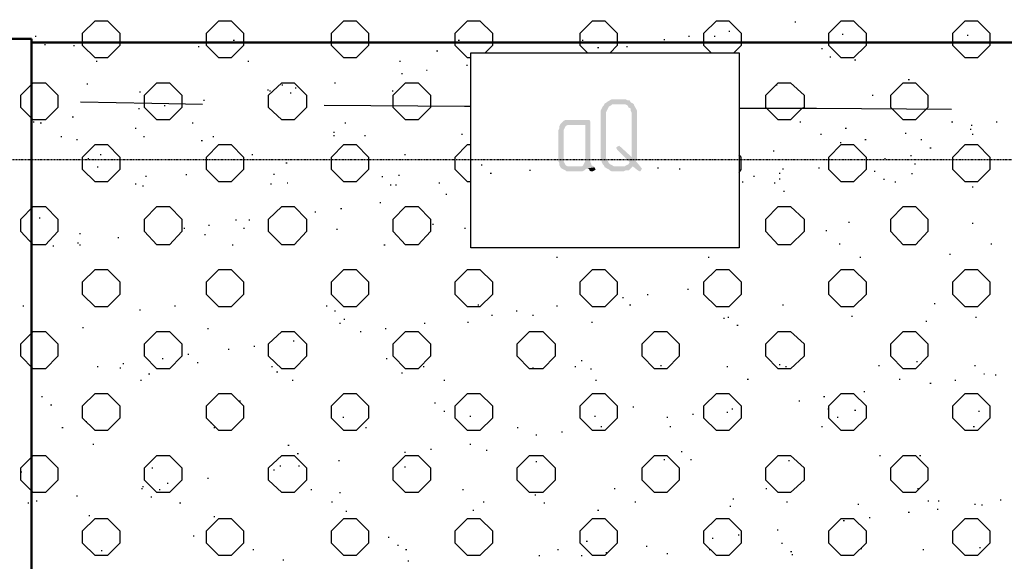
# Model space of a CAD drawing. Header units: millimetres. Extents: x -93479 to 1057970, y -66333 to 172656.
# Tile 43 of 145: x 138932 to 142972, y 47836 to 50058. Entities that reach past the tile are written whole.
import ezdxf

# ---------------------------------------------------------------- set-up
doc = ezdxf.new("R2010")
doc.units = ezdxf.units.MM
doc.linetypes.add('01 Штриховая _4 мм_', pattern=[6, 3.5, -2.5])
doc.layers.add('PDF _Геометрия', color=7, linetype='Continuous')
doc.layers.add('PDF _Сплошная заливка', color=7, linetype='Continuous')
doc.layers.add('РАЗМЕРЫ', color=7, linetype='Continuous', lineweight=9)

# ---------------------------------------------------------------- blocks, each defined once
blk = doc.blocks.new('геология 1')
at = {"layer": 'PDF _Сплошная заливка', "transparency": 33554559}
for points in [[(6.2734, -10.4603), (6.2717, -10.4636), (6.2701, -10.4653), (6.2684, -10.4686), (6.2667, -10.472), (6.2667, -10.5486), (6.2684, -10.552), (6.2684, -10.5553), (6.2701, -10.5586), (6.2717, -10.5603), (6.2734, -10.5636), (6.2917, -10.562), (6.2884, -10.562), (6.2851, -10.5603), (6.2817, -10.5586), (6.2801, -10.557), (6.2784, -10.5536), (6.2767, -10.552), (6.2751, -10.5486), (6.2751, -10.4753), (6.2767, -10.472), (6.2784, -10.4686), (6.2801, -10.4653), (6.2834, -10.4636), (6.2851, -10.462), (6.3001, -10.462)], [(6.3001, -10.4536), (6.2851, -10.4536), (6.2817, -10.4553), (6.2784, -10.457), (6.2767, -10.4586), (6.2734, -10.4603), (6.3001, -10.462), (6.3067, -10.462), (6.3101, -10.4636), (6.3117, -10.467), (6.3151, -10.4686), (6.3151, -10.472), (6.3167, -10.4753), (6.3167, -10.547), (6.3251, -10.5486), (6.3251, -10.472), (6.3234, -10.4686), (6.3217, -10.4653), (6.3201, -10.462), (6.3184, -10.4603), (6.3151, -10.4586), (6.3134, -10.4553), (6.3101, -10.4553), (6.3067, -10.4536), (6.3034, -10.4536)], [(6.2017, -10.4936), (6.2001, -10.497), (6.2001, -10.5003), (6.1984, -10.5036), (6.1984, -10.5536), (6.2001, -10.557), (6.2001, -10.5603), (6.2017, -10.5636), (6.2034, -10.5653), (6.2067, -10.567), (6.2101, -10.5686), (6.2117, -10.5703), (6.2367, -10.5703), (6.2401, -10.5686), (6.2417, -10.567), (6.2451, -10.5653), (6.2567, -10.5636), (6.2551, -10.562), (6.2134, -10.562), (6.2101, -10.5603), (6.2084, -10.557), (6.2067, -10.5536), (6.2067, -10.5036), (6.2084, -10.5003), (6.2101, -10.497), (6.2134, -10.4953), (6.2417, -10.4953)], [(6.2451, -10.487), (6.2101, -10.487), (6.2067, -10.4886), (6.2034, -10.492), (6.2017, -10.4936), (6.2417, -10.4953), (6.2417, -10.5536), (6.2401, -10.557), (6.2384, -10.5603), (6.2367, -10.562), (6.2167, -10.562), (6.2551, -10.562), (6.2517, -10.5603), (6.2517, -10.5586), (6.2501, -10.5553), (6.2501, -10.4903), (6.2484, -10.487), (6.2467, -10.487)], [(6.2967, -10.5286), (6.2934, -10.5303), (6.2917, -10.532), (6.2934, -10.5353), (6.3134, -10.5553), (6.3117, -10.5586), (6.3084, -10.5603), (6.3051, -10.562), (6.3184, -10.562), (6.3267, -10.5686), (6.3301, -10.5703), (6.3317, -10.5686), (6.3334, -10.5653), (6.3317, -10.5636), (6.3234, -10.5536), (6.3251, -10.552), (6.3251, -10.5486), (6.3167, -10.547), (6.2984, -10.5303)], [(6.2567, -10.5636), (6.2451, -10.5653), (6.2484, -10.567), (6.2484, -10.5686), (6.2517, -10.5703), (6.2534, -10.5703), (6.2567, -10.5686), (6.2584, -10.567)], [(6.3051, -10.562), (6.2917, -10.562), (6.2734, -10.5636), (6.2767, -10.5653), (6.2801, -10.567), (6.2817, -10.5686), (6.2851, -10.5703), (6.3034, -10.5703), (6.3067, -10.5686), (6.3117, -10.5686), (6.3134, -10.567), (6.3167, -10.5636), (6.3184, -10.562)]]:
    blk.add_hatch(color=7, dxfattribs=at).paths.add_polyline_path(points)
at = {"layer": 'PDF _Геометрия', "color": 7, "lineweight": 25}
for points in [[(5.4301, -10.367), (5.4301, -10.347), (5.4501, -10.327), (5.4701, -10.327), (5.4901, -10.347), (5.4901, -10.367), (5.4701, -10.387), (5.4501, -10.387)], [(5.6301, -10.367), (5.6301, -10.347), (5.6501, -10.327), (5.6701, -10.327), (5.6901, -10.347), (5.6901, -10.367), (5.6701, -10.387), (5.6501, -10.387)], [(5.8317, -10.367), (5.8317, -10.347), (5.8517, -10.327), (5.8717, -10.327), (5.8917, -10.347), (5.8917, -10.367), (5.8717, -10.387), (5.8517, -10.387)], [(6.6351, -10.367), (6.6351, -10.347), (6.6551, -10.327), (6.6751, -10.327), (6.6951, -10.347), (6.6951, -10.367), (6.6751, -10.387), (6.6551, -10.387)], [(6.8351, -10.367), (6.8351, -10.347), (6.8551, -10.327), (6.8751, -10.327), (6.8951, -10.347), (6.8951, -10.367), (6.8751, -10.387), (6.8551, -10.387)], [(6.0567, -10.5353), (6.0567, -10.3786), (6.4901, -10.3786), (6.4901, -10.6936), (6.0567, -10.6936)], [(5.3301, -10.467), (5.3301, -10.447), (5.3501, -10.427), (5.3701, -10.427), (5.3901, -10.447), (5.3901, -10.467), (5.3701, -10.487), (5.3501, -10.487)], [(5.5301, -10.467), (5.5301, -10.447), (5.5501, -10.427), (5.5701, -10.427), (5.5901, -10.447), (5.5901, -10.467), (5.5701, -10.487), (5.5501, -10.487)], [(5.7301, -10.467), (5.7301, -10.447), (5.7517, -10.427), (5.7717, -10.427), (5.7917, -10.447), (5.7917, -10.467), (5.7717, -10.487), (5.7517, -10.487)], [(5.9317, -10.467), (5.9317, -10.447), (5.9517, -10.427), (5.9717, -10.427), (5.9917, -10.447), (5.9917, -10.467), (5.9717, -10.487), (5.9517, -10.487)], [(6.5951, -10.467), (6.5917, -10.4686), (6.5734, -10.487), (6.5534, -10.487), (6.5351, -10.4686), (6.5334, -10.467), (6.5334, -10.447), (6.5534, -10.427), (6.5734, -10.427), (6.5951, -10.447)], [(6.7951, -10.467), (6.7917, -10.4703), (6.7751, -10.487), (6.7551, -10.487), (6.7384, -10.4703), (6.7351, -10.467), (6.7351, -10.447), (6.7551, -10.427), (6.7751, -10.427), (6.7951, -10.447)], [(5.4301, -10.567), (5.4301, -10.547), (5.4501, -10.527), (5.4701, -10.527), (5.4901, -10.547), (5.4901, -10.567), (5.4701, -10.587), (5.4501, -10.587)], [(5.6301, -10.567), (5.6301, -10.547), (5.6501, -10.527), (5.6701, -10.527), (5.6901, -10.547), (5.6901, -10.567), (5.6701, -10.587), (5.6501, -10.587)], [(5.8317, -10.567), (5.8317, -10.547), (5.8517, -10.527), (5.8717, -10.527), (5.8917, -10.547), (5.8917, -10.567), (5.8717, -10.587), (5.8517, -10.587)], [(6.6351, -10.567), (6.6351, -10.547), (6.6551, -10.527), (6.6751, -10.527), (6.6951, -10.547), (6.6951, -10.567), (6.6751, -10.587), (6.6551, -10.587)], [(6.8351, -10.567), (6.8351, -10.547), (6.8551, -10.527), (6.8751, -10.527), (6.8951, -10.547), (6.8951, -10.567), (6.8751, -10.587), (6.8551, -10.587)], [(5.3301, -10.667), (5.3301, -10.647), (5.3501, -10.627), (5.3701, -10.627), (5.3901, -10.647), (5.3901, -10.667), (5.3701, -10.6886), (5.3501, -10.6886)], [(5.5301, -10.667), (5.5301, -10.647), (5.5501, -10.627), (5.5701, -10.627), (5.5901, -10.647), (5.5901, -10.667), (5.5701, -10.6886), (5.5501, -10.6886)], [(5.7301, -10.667), (5.7301, -10.647), (5.7517, -10.627), (5.7717, -10.627), (5.7917, -10.647), (5.7917, -10.667), (5.7717, -10.6886), (5.7517, -10.6886)], [(5.9317, -10.667), (5.9317, -10.647), (5.9517, -10.627), (5.9717, -10.627), (5.9917, -10.647), (5.9917, -10.667), (5.9717, -10.6886), (5.9517, -10.6886)], [(6.5334, -10.667), (6.5334, -10.647), (6.5534, -10.627), (6.5734, -10.627), (6.5951, -10.647), (6.5951, -10.667), (6.5734, -10.6886), (6.5534, -10.6886)], [(6.7351, -10.667), (6.7351, -10.647), (6.7551, -10.627), (6.7751, -10.627), (6.7951, -10.647), (6.7951, -10.667), (6.7751, -10.6886), (6.7551, -10.6886)], [(5.4301, -10.7686), (5.4301, -10.7486), (5.4501, -10.7286), (5.4701, -10.7286), (5.4901, -10.7486), (5.4901, -10.7686), (5.4701, -10.7886), (5.4501, -10.7886)], [(5.6301, -10.7686), (5.6301, -10.7486), (5.6501, -10.7286), (5.6701, -10.7286), (5.6901, -10.7486), (5.6901, -10.7686), (5.6701, -10.7886), (5.6501, -10.7886)], [(5.8317, -10.7686), (5.8317, -10.7486), (5.8517, -10.7286), (5.8717, -10.7286), (5.8917, -10.7486), (5.8917, -10.7686), (5.8717, -10.7886), (5.8517, -10.7886)], [(6.0317, -10.7686), (6.0317, -10.7486), (6.0517, -10.7286), (6.0717, -10.7286), (6.0917, -10.7486), (6.0917, -10.7686), (6.0717, -10.7886), (6.0517, -10.7886)], [(6.2334, -10.7686), (6.2334, -10.7486), (6.2534, -10.7286), (6.2734, -10.7286), (6.2934, -10.7486), (6.2934, -10.7686), (6.2734, -10.7886), (6.2534, -10.7886)], [(6.4334, -10.7686), (6.4334, -10.7486), (6.4534, -10.7286), (6.4734, -10.7286), (6.4934, -10.7486), (6.4934, -10.7686), (6.4734, -10.7886), (6.4534, -10.7886)], [(6.6351, -10.7686), (6.6351, -10.7486), (6.6551, -10.7286), (6.6751, -10.7286), (6.6951, -10.7486), (6.6951, -10.7686), (6.6751, -10.7886), (6.6551, -10.7886)], [(6.8351, -10.7686), (6.8351, -10.7486), (6.8551, -10.7286), (6.8751, -10.7286), (6.8951, -10.7486), (6.8951, -10.7686), (6.8751, -10.7886), (6.8551, -10.7886)], [(5.3301, -10.8686), (5.3301, -10.8486), (5.3501, -10.8286), (5.3701, -10.8286), (5.3901, -10.8486), (5.3901, -10.8686), (5.3701, -10.8886), (5.3501, -10.8886)], [(5.5301, -10.8686), (5.5301, -10.8486), (5.5501, -10.8286), (5.5701, -10.8286), (5.5901, -10.8486), (5.5901, -10.8686), (5.5701, -10.8886), (5.5501, -10.8886)], [(5.7301, -10.8686), (5.7301, -10.8486), (5.7517, -10.8286), (5.7717, -10.8286), (5.7917, -10.8486), (5.7917, -10.8686), (5.7717, -10.8886), (5.7517, -10.8886)], [(5.9317, -10.8686), (5.9317, -10.8486), (5.9517, -10.8286), (5.9717, -10.8286), (5.9917, -10.8486), (5.9917, -10.8686), (5.9717, -10.8886), (5.9517, -10.8886)], [(6.1317, -10.8686), (6.1317, -10.8486), (6.1517, -10.8286), (6.1734, -10.8286), (6.1934, -10.8486), (6.1934, -10.8686), (6.1734, -10.8886), (6.1517, -10.8886)], [(6.3334, -10.8686), (6.3334, -10.8486), (6.3534, -10.8286), (6.3734, -10.8286), (6.3934, -10.8486), (6.3934, -10.8686), (6.3734, -10.8886), (6.3534, -10.8886)], [(6.5334, -10.8686), (6.5334, -10.8486), (6.5534, -10.8286), (6.5734, -10.8286), (6.5951, -10.8486), (6.5951, -10.8686), (6.5734, -10.8886), (6.5534, -10.8886)], [(6.7351, -10.8686), (6.7351, -10.8486), (6.7551, -10.8286), (6.7751, -10.8286), (6.7951, -10.8486), (6.7951, -10.8686), (6.7751, -10.8886), (6.7551, -10.8886)], [(5.4301, -10.9686), (5.4301, -10.9486), (5.4501, -10.9286), (5.4701, -10.9286), (5.4901, -10.9486), (5.4901, -10.9686), (5.4701, -10.9886), (5.4501, -10.9886)], [(5.6301, -10.9686), (5.6301, -10.9486), (5.6501, -10.9286), (5.6701, -10.9286), (5.6901, -10.9486), (5.6901, -10.9686), (5.6701, -10.9886), (5.6501, -10.9886)], [(5.8317, -10.9686), (5.8317, -10.9486), (5.8517, -10.9286), (5.8717, -10.9286), (5.8917, -10.9486), (5.8917, -10.9686), (5.8717, -10.9886), (5.8517, -10.9886)], [(6.0317, -10.9686), (6.0317, -10.9486), (6.0517, -10.9286), (6.0717, -10.9286), (6.0917, -10.9486), (6.0917, -10.9686), (6.0717, -10.9886), (6.0517, -10.9886)], [(6.2334, -10.9686), (6.2334, -10.9486), (6.2534, -10.9286), (6.2734, -10.9286), (6.2934, -10.9486), (6.2934, -10.9686), (6.2734, -10.9886), (6.2534, -10.9886)], [(6.4334, -10.9686), (6.4334, -10.9486), (6.4534, -10.9286), (6.4734, -10.9286), (6.4934, -10.9486), (6.4934, -10.9686), (6.4734, -10.9886), (6.4534, -10.9886)], [(6.6351, -10.9686), (6.6351, -10.9486), (6.6551, -10.9286), (6.6751, -10.9286), (6.6951, -10.9486), (6.6951, -10.9686), (6.6751, -10.9886), (6.6551, -10.9886)], [(6.8351, -10.9686), (6.8351, -10.9486), (6.8551, -10.9286), (6.8751, -10.9286), (6.8951, -10.9486), (6.8951, -10.9686), (6.8751, -10.9886), (6.8551, -10.9886)], [(5.3301, -11.0686), (5.3301, -11.0486), (5.3501, -11.0286), (5.3701, -11.0286), (5.3901, -11.0486), (5.3901, -11.0686), (5.3701, -11.0886), (5.3501, -11.0886)], [(5.5301, -11.0686), (5.5301, -11.0486), (5.5501, -11.0286), (5.5701, -11.0286), (5.5901, -11.0486), (5.5901, -11.0686), (5.5701, -11.0886), (5.5501, -11.0886)], [(5.7301, -11.0686), (5.7301, -11.0486), (5.7517, -11.0286), (5.7717, -11.0286), (5.7917, -11.0486), (5.7917, -11.0686), (5.7717, -11.0886), (5.7517, -11.0886)], [(5.9317, -11.0686), (5.9317, -11.0486), (5.9517, -11.0286), (5.9717, -11.0286), (5.9917, -11.0486), (5.9917, -11.0686), (5.9717, -11.0886), (5.9517, -11.0886)], [(6.1317, -11.0686), (6.1317, -11.0486), (6.1517, -11.0286), (6.1734, -11.0286), (6.1934, -11.0486), (6.1934, -11.0686), (6.1734, -11.0886), (6.1517, -11.0886)], [(6.3334, -11.0686), (6.3334, -11.0486), (6.3534, -11.0286), (6.3734, -11.0286), (6.3934, -11.0486), (6.3934, -11.0686), (6.3734, -11.0886), (6.3534, -11.0886)], [(6.5334, -11.0686), (6.5334, -11.0486), (6.5534, -11.0286), (6.5734, -11.0286), (6.5951, -11.0486), (6.5951, -11.0686), (6.5734, -11.0886), (6.5534, -11.0886)], [(6.7351, -11.0686), (6.7351, -11.0486), (6.7551, -11.0286), (6.7751, -11.0286), (6.7951, -11.0486), (6.7951, -11.0686), (6.7751, -11.0886), (6.7551, -11.0886)], [(5.4301, -11.1703), (5.4301, -11.1503), (5.4501, -11.1303), (5.4701, -11.1303), (5.4901, -11.1503), (5.4901, -11.1703), (5.4701, -11.1903), (5.4501, -11.1903)], [(5.6301, -11.1703), (5.6301, -11.1503), (5.6501, -11.1303), (5.6701, -11.1303), (5.6901, -11.1503), (5.6901, -11.1703), (5.6701, -11.1903), (5.6501, -11.1903)], [(5.8317, -11.1703), (5.8317, -11.1503), (5.8517, -11.1303), (5.8717, -11.1303), (5.8917, -11.1503), (5.8917, -11.1703), (5.8717, -11.1903), (5.8517, -11.1903)], [(6.0317, -11.1703), (6.0317, -11.1503), (6.0517, -11.1303), (6.0717, -11.1303), (6.0917, -11.1503), (6.0917, -11.1703), (6.0717, -11.1903), (6.0517, -11.1903)], [(6.2334, -11.1703), (6.2334, -11.1503), (6.2534, -11.1303), (6.2734, -11.1303), (6.2934, -11.1503), (6.2934, -11.1703), (6.2734, -11.1903), (6.2534, -11.1903)], [(6.4334, -11.1703), (6.4334, -11.1503), (6.4534, -11.1303), (6.4734, -11.1303), (6.4934, -11.1503), (6.4934, -11.1703), (6.4734, -11.1903), (6.4534, -11.1903)], [(6.6351, -11.1703), (6.6351, -11.1503), (6.6551, -11.1303), (6.6751, -11.1303), (6.6951, -11.1503), (6.6951, -11.1703), (6.6751, -11.1903), (6.6551, -11.1903)], [(6.8351, -11.1703), (6.8351, -11.1503), (6.8551, -11.1303), (6.8751, -11.1303), (6.8951, -11.1503), (6.8951, -11.1703), (6.8751, -11.1903), (6.8551, -11.1903)]]:
    blk.add_lwpolyline(points, close=True, dxfattribs=at)
for points in [[(6.0567, -10.387), (6.0517, -10.387), (6.0317, -10.367), (6.0317, -10.347), (6.0517, -10.327), (6.0717, -10.327), (6.0917, -10.347), (6.0917, -10.367), (6.0801, -10.3786)], [(6.2451, -10.3786), (6.2334, -10.367), (6.2334, -10.347), (6.2534, -10.327), (6.2734, -10.327), (6.2934, -10.347), (6.2934, -10.367), (6.2817, -10.3786)], [(6.4451, -10.3786), (6.4334, -10.367), (6.4334, -10.347), (6.4534, -10.327), (6.4734, -10.327), (6.4934, -10.347), (6.4934, -10.367), (6.4817, -10.3786)], [(6.5801, -10.3286), (6.5817, -10.3286)], [(6.4734, -10.3436), (6.4751, -10.3436)], [(6.6567, -10.3486), (6.6584, -10.3486)], [(6.8584, -10.3503), (6.8601, -10.3503)], [(5.3534, -10.352), (5.3551, -10.352)], [(5.3684, -10.3653), (5.3701, -10.3653)], [(5.6734, -10.3586), (5.6751, -10.3586)], [(5.8301, -10.3603), (5.8317, -10.3603)], [(5.9884, -10.362), (5.9901, -10.362)], [(6.0367, -10.3586), (6.0384, -10.3586)], [(6.2367, -10.3586), (6.2384, -10.3586)], [(6.3684, -10.357), (6.3701, -10.357)], [(6.4084, -10.352), (6.4101, -10.352)], [(6.4501, -10.352), (6.4517, -10.352)], [(5.4151, -10.367), (5.4167, -10.367)], [(5.6167, -10.3686), (5.6184, -10.3686)], [(6.0017, -10.3753), (6.0034, -10.3753)], [(6.2617, -10.3703), (6.2634, -10.3703)], [(6.3084, -10.3686), (6.3101, -10.3686)], [(6.6234, -10.372), (6.6251, -10.372)], [(5.4517, -10.392), (5.4534, -10.392)], [(5.6967, -10.392), (5.6984, -10.392)], [(5.9417, -10.392), (5.9434, -10.392)], [(6.6367, -10.3853), (6.6384, -10.3853)], [(6.6767, -10.3903), (6.6784, -10.3903)], [(5.9451, -10.412), (5.9467, -10.412)], [(5.9851, -10.407), (5.9867, -10.407)], [(6.0501, -10.3986), (6.0517, -10.3986)], [(5.4367, -10.4286), (5.4384, -10.4286)], [(5.7517, -10.4303), (5.7534, -10.4303)], [(5.8367, -10.427), (5.8384, -10.427)], [(6.5501, -10.4303), (6.5517, -10.4303)], [(6.7634, -10.422), (6.7651, -10.422)], [(5.5217, -10.442), (5.5234, -10.442)], [(5.7284, -10.4386), (5.7301, -10.4386)], [(5.7317, -10.4403), (5.7334, -10.4403)], [(5.7651, -10.4436), (5.7667, -10.4436)], [(5.7734, -10.4353), (5.7751, -10.4353)], [(5.9301, -10.4403), (5.9317, -10.4403)], [(5.6234, -10.462), (5.5417, -10.4603), (5.4267, -10.4586)], [(5.6251, -10.4553), (5.6267, -10.4553)], [(6.7051, -10.447), (6.7067, -10.447)], [(5.5201, -10.4686), (5.5217, -10.4686)], [(5.5617, -10.4636), (5.5634, -10.4636)], [(6.0567, -10.4653), (6.0467, -10.4653), (5.8201, -10.4636)], [(6.8334, -10.4703), (6.6151, -10.4686), (6.4901, -10.4686)], [(5.3501, -10.4903), (5.3517, -10.4903)], [(5.3617, -10.492), (5.3634, -10.492)], [(5.4134, -10.482), (5.4151, -10.482)], [(5.6067, -10.492), (5.6084, -10.492)], [(5.8534, -10.492), (5.8551, -10.492)], [(6.5884, -10.4903), (6.5901, -10.4903)], [(6.8334, -10.4903), (6.8351, -10.4903)], [(6.9051, -10.4903), (6.9067, -10.4903)], [(5.5151, -10.5003), (5.5167, -10.5003)], [(5.8351, -10.507), (5.8367, -10.507)], [(6.6617, -10.5003), (6.6634, -10.5003)], [(6.7584, -10.5086), (6.7601, -10.5086)], [(6.8634, -10.502), (6.8651, -10.502)], [(6.8651, -10.4953), (6.8667, -10.4953)], [(5.3951, -10.5136), (5.3967, -10.5136)], [(5.4201, -10.5186), (5.4217, -10.5186)], [(5.5284, -10.5136), (5.5301, -10.5136)], [(5.6217, -10.5203), (5.6234, -10.5203)], [(5.6401, -10.5136), (5.6417, -10.5136)], [(5.8351, -10.512), (5.8367, -10.512)], [(5.8851, -10.512), (5.8867, -10.512)], [(6.0417, -10.5103), (6.0434, -10.5103)], [(6.6217, -10.5103), (6.6234, -10.5103)], [(6.6534, -10.5236), (6.6551, -10.5236)], [(6.6934, -10.5186), (6.6951, -10.5186)], [(6.7834, -10.5186), (6.7851, -10.5186)], [(6.8667, -10.5103), (6.8684, -10.5103)], [(6.0567, -10.587), (6.0517, -10.587), (6.0317, -10.567), (6.0317, -10.547), (6.0517, -10.527), (6.0567, -10.527)], [(6.5451, -10.537), (6.5467, -10.537)], [(6.7984, -10.532), (6.8001, -10.532)], [(5.4384, -10.5496), (5.4401, -10.5496)], [(5.4584, -10.5429), (5.4601, -10.5429)], [(5.7034, -10.5429), (5.7051, -10.5429)], [(5.7584, -10.5562), (5.7601, -10.5562)], [(5.9501, -10.5429), (5.9517, -10.5429)], [(6.4901, -10.572), (6.4934, -10.567), (6.4934, -10.547), (6.4901, -10.5436)], [(6.7251, -10.5496), (6.7267, -10.5496)], [(6.7667, -10.5446), (6.7684, -10.5446)], [(5.4534, -10.5629), (5.4551, -10.5629)], [(6.0734, -10.5596), (6.0751, -10.5596)], [(6.0884, -10.5729), (6.0901, -10.5729)], [(6.1517, -10.5679), (6.1534, -10.5679)], [(6.3584, -10.5646), (6.3601, -10.5646)], [(6.3934, -10.5662), (6.3951, -10.5662)], [(6.5551, -10.5729), (6.5567, -10.5729)], [(6.5601, -10.5662), (6.5617, -10.5662)], [(6.6184, -10.5646), (6.6201, -10.5646)], [(6.7084, -10.5696), (6.7101, -10.5696)], [(6.7734, -10.5579), (6.7751, -10.5579)], [(5.5317, -10.5779), (5.5334, -10.5779)], [(5.5967, -10.5753), (5.5984, -10.5753)], [(5.7384, -10.5746), (5.7401, -10.5746)], [(5.7601, -10.5886), (5.7617, -10.5886)], [(5.9134, -10.5786), (5.9151, -10.5786)], [(5.9401, -10.5762), (5.9417, -10.5762)], [(6.0051, -10.5886), (6.0067, -10.5886)], [(6.4951, -10.587), (6.4967, -10.587)], [(6.5134, -10.5779), (6.5151, -10.5779)], [(6.5467, -10.5886), (6.5484, -10.5886)], [(6.5551, -10.582), (6.5567, -10.582)], [(6.7234, -10.5829), (6.7251, -10.5829)], [(6.7417, -10.587), (6.7434, -10.587)], [(6.7684, -10.5736), (6.7701, -10.5736)], [(5.5151, -10.5903), (5.5167, -10.5903)], [(5.5267, -10.5936), (5.5284, -10.5936)], [(5.7334, -10.5903), (5.7351, -10.5903)], [(5.9267, -10.592), (5.9284, -10.592)], [(5.9351, -10.592), (5.9367, -10.592)], [(6.5617, -10.602), (6.5634, -10.602)], [(6.8667, -10.5953), (6.8684, -10.5953)], [(5.9101, -10.6203), (5.9117, -10.6203)], [(6.0167, -10.607), (6.0184, -10.607)], [(5.8051, -10.6353), (5.8067, -10.6353)], [(5.8467, -10.6303), (5.8484, -10.6303)], [(5.3601, -10.6453), (5.3617, -10.6453)], [(5.6767, -10.6486), (5.6784, -10.6486)], [(5.6984, -10.6486), (5.7001, -10.6486)], [(6.6667, -10.652), (6.6684, -10.652)], [(5.5934, -10.662), (5.5951, -10.662)], [(5.6334, -10.657), (5.6351, -10.657)], [(5.6901, -10.662), (5.6917, -10.662)], [(5.8401, -10.6636), (5.8417, -10.6636)], [(5.9951, -10.6553), (5.9967, -10.6553)], [(6.0467, -10.662), (6.0484, -10.662)], [(6.6301, -10.6653), (6.6317, -10.6653)], [(6.8667, -10.6536), (6.8684, -10.6536)], [(5.4251, -10.6703), (5.4267, -10.6703)], [(5.4867, -10.677), (5.4884, -10.677)], [(5.6267, -10.672), (5.6284, -10.672)], [(5.3817, -10.6903), (5.3834, -10.6903)], [(5.4217, -10.6853), (5.4234, -10.6853)], [(5.4251, -10.6886), (5.4267, -10.6886)], [(5.6717, -10.6886), (5.6734, -10.6886)], [(5.9167, -10.6886), (5.9184, -10.6886)], [(6.6517, -10.687), (6.6534, -10.687)], [(6.8967, -10.687), (6.8984, -10.687)], [(6.1951, -10.7086), (6.1967, -10.7086)], [(6.4401, -10.7086), (6.4417, -10.7086)], [(6.6851, -10.7086), (6.6867, -10.7086)], [(6.8301, -10.7036), (6.8317, -10.7036)], [(6.4067, -10.7603), (6.4084, -10.7603)], [(6.3017, -10.7736), (6.3034, -10.7736)], [(6.3417, -10.7686), (6.3434, -10.7686)], [(5.3334, -10.787), (5.3351, -10.787)], [(5.5217, -10.7936), (5.5234, -10.7936)], [(5.5784, -10.787), (5.5801, -10.787)], [(5.8234, -10.787), (5.8251, -10.787)], [(5.8367, -10.7953), (5.8384, -10.7953)], [(6.0684, -10.7853), (6.0701, -10.7853)], [(6.1301, -10.7953), (6.1317, -10.7953)], [(6.1951, -10.787), (6.1967, -10.787)], [(6.3134, -10.7853), (6.3151, -10.7853)], [(6.5601, -10.7853), (6.5617, -10.7853)], [(6.8051, -10.7836), (6.8067, -10.7836)], [(5.8517, -10.8086), (5.8534, -10.8086)], [(6.0901, -10.802), (6.0917, -10.802)], [(6.1567, -10.802), (6.1584, -10.802)], [(6.4651, -10.807), (6.4667, -10.807)], [(6.4717, -10.8053), (6.4734, -10.8053)], [(6.6717, -10.8036), (6.6734, -10.8036)], [(6.7917, -10.812), (6.7934, -10.812)], [(6.8717, -10.8053), (6.8734, -10.8053)], [(5.4301, -10.822), (5.4317, -10.822)], [(5.6317, -10.8236), (5.6334, -10.8236)], [(5.8451, -10.8153), (5.8467, -10.8153)], [(5.9184, -10.8236), (5.9201, -10.8236)], [(5.9817, -10.8153), (5.9834, -10.8153)], [(6.0517, -10.8136), (6.0534, -10.8136)], [(6.2517, -10.8136), (6.2534, -10.8136)], [(6.4867, -10.8186), (6.4884, -10.8186)], [(5.7701, -10.8436), (5.7717, -10.8436)], [(5.8784, -10.8286), (5.8801, -10.8286)], [(5.6651, -10.857), (5.6667, -10.857)], [(5.7067, -10.852), (5.7084, -10.852)], [(5.5584, -10.872), (5.5601, -10.872)], [(5.6001, -10.8653), (5.6017, -10.8653)], [(5.9201, -10.872), (5.9217, -10.872)], [(6.2351, -10.8753), (6.2367, -10.8753)], [(5.4534, -10.8853), (5.4551, -10.8853)], [(5.4901, -10.887), (5.4917, -10.887)], [(5.4951, -10.8803), (5.4967, -10.8803)], [(5.6151, -10.8786), (5.6167, -10.8786)], [(5.7351, -10.8853), (5.7367, -10.8853)], [(5.9801, -10.8853), (5.9817, -10.8853)], [(6.1567, -10.887), (6.1584, -10.887)], [(6.2251, -10.8853), (6.2267, -10.8853)], [(6.2501, -10.8886), (6.2517, -10.8886)], [(6.3634, -10.8836), (6.3651, -10.8836)], [(6.4701, -10.8853), (6.4717, -10.8853)], [(6.5551, -10.882), (6.5567, -10.882)], [(6.5651, -10.8853), (6.5667, -10.8853)], [(6.7151, -10.8836), (6.7167, -10.8836)], [(6.7767, -10.877), (6.7784, -10.877)], [(6.8701, -10.8836), (6.8717, -10.8836)], [(5.3467, -10.8986), (5.3484, -10.8986)], [(5.5234, -10.907), (5.5251, -10.907)], [(5.5367, -10.897), (5.5384, -10.897)], [(5.7434, -10.8936), (5.7451, -10.8936)], [(5.7684, -10.907), (5.7701, -10.907)], [(5.9451, -10.8953), (5.9467, -10.8953)], [(6.0134, -10.907), (6.0151, -10.907)], [(6.2584, -10.907), (6.2601, -10.907)], [(6.5034, -10.9053), (6.5051, -10.9053)], [(6.7484, -10.9053), (6.7501, -10.9053)], [(6.8384, -10.907), (6.8401, -10.907)], [(6.8851, -10.897), (6.8867, -10.897)], [(6.9034, -10.8986), (6.9051, -10.8986)], [(6.7984, -10.912), (6.8001, -10.912)], [(5.3634, -10.9336), (5.3651, -10.9336)], [(6.6267, -10.9336), (6.6284, -10.9336)], [(6.6917, -10.9253), (6.6934, -10.9253)], [(5.3784, -10.947), (5.3801, -10.947)], [(5.6834, -10.9403), (5.6851, -10.9403)], [(5.9984, -10.9436), (6.0001, -10.9436)], [(6.3184, -10.9503), (6.3201, -10.9503)], [(6.4784, -10.9536), (6.4801, -10.9536)], [(6.5867, -10.9403), (6.5884, -10.9403)], [(6.6334, -10.9536), (6.6351, -10.9536)], [(5.8501, -10.967), (5.8517, -10.967)], [(6.0134, -10.957), (6.0151, -10.957)], [(6.0551, -10.9653), (6.0567, -10.9653)], [(6.2567, -10.9653), (6.2584, -10.9653)], [(6.3734, -10.967), (6.3751, -10.967)], [(6.4151, -10.962), (6.4167, -10.962)], [(6.4701, -10.9586), (6.4717, -10.9586)], [(6.6484, -10.967), (6.6501, -10.967)], [(6.6767, -10.9553), (6.6784, -10.9553)], [(6.8767, -10.957), (6.8784, -10.957)], [(5.3967, -10.9836), (5.3984, -10.9836)], [(5.4351, -10.9736), (5.4367, -10.9736)], [(5.6367, -10.9753), (5.6384, -10.9753)], [(5.6417, -10.9836), (5.6434, -10.9836)], [(5.8867, -10.9836), (5.8884, -10.9836)], [(6.1317, -10.9836), (6.1334, -10.9836)], [(6.2667, -10.982), (6.2684, -10.982)], [(6.3784, -10.982), (6.3801, -10.982)], [(6.6234, -10.982), (6.6251, -10.982)], [(6.8684, -10.982), (6.8701, -10.982)], [(6.1617, -10.9953), (6.1634, -10.9953)], [(6.2034, -10.9903), (6.2051, -10.9903)], [(5.4467, -11.0103), (5.4484, -11.0103)], [(5.7617, -11.012), (5.7634, -11.012)], [(5.9917, -11.0186), (5.9934, -11.0186)], [(6.0551, -11.0103), (6.0567, -11.0103)], [(5.7767, -11.0253), (5.7784, -11.0253)], [(5.9501, -11.0236), (5.9517, -11.0236)], [(6.0817, -11.0203), (6.0834, -11.0203)], [(6.3967, -11.022), (6.3984, -11.022)], [(6.7167, -11.0286), (6.7184, -11.0286)], [(6.7817, -11.0286), (6.7834, -11.0286)], [(5.5417, -11.0486), (5.5434, -11.0486)], [(5.7484, -11.0453), (5.7501, -11.0453)], [(5.7784, -11.0453), (5.7801, -11.0453)], [(5.8434, -11.037), (5.8451, -11.037)], [(5.9501, -11.047), (5.9517, -11.047)], [(6.1617, -11.0386), (6.1634, -11.0386)], [(6.3684, -11.0353), (6.3701, -11.0353)], [(6.4117, -11.0353), (6.4134, -11.0353)], [(6.5701, -11.037), (6.5717, -11.037)], [(5.3301, -11.0553), (5.3317, -11.0553)], [(5.6317, -11.0653), (5.6334, -11.0653)], [(5.7384, -11.052), (5.7401, -11.052)], [(5.5251, -11.082), (5.5267, -11.082)], [(5.5267, -11.0786), (5.5284, -11.0786)], [(5.5667, -11.0736), (5.5684, -11.0736)], [(6.2884, -11.082), (6.2901, -11.082)], [(6.5334, -11.082), (6.5351, -11.082)], [(6.7784, -11.082), (6.7801, -11.082)], [(5.4201, -11.0936), (5.4217, -11.0936)], [(5.5401, -11.0953), (5.5417, -11.0953)], [(5.5534, -11.0836), (5.5551, -11.0836)], [(5.7984, -11.0836), (5.8001, -11.0836)], [(5.8451, -11.0886), (5.8467, -11.0886)], [(6.0434, -11.0836), (6.0451, -11.0836)], [(6.1601, -11.092), (6.1617, -11.092)], [(5.3417, -11.1053), (5.3434, -11.1053)], [(5.3551, -11.102), (5.3567, -11.102)], [(5.5867, -11.1053), (5.5884, -11.1053)], [(5.8317, -11.1036), (5.8334, -11.1036)], [(6.0767, -11.1036), (6.0784, -11.1036)], [(6.1751, -11.1053), (6.1767, -11.1053)], [(6.3217, -11.1036), (6.3234, -11.1036)], [(6.4751, -11.1103), (6.4767, -11.1103)], [(6.4801, -11.0986), (6.4817, -11.0986)], [(6.5667, -11.1036), (6.5684, -11.1036)], [(6.6817, -11.107), (6.6834, -11.107)], [(6.7951, -11.102), (6.7967, -11.102)], [(6.8117, -11.102), (6.8134, -11.102)], [(6.8701, -11.107), (6.8717, -11.107)], [(6.8817, -11.1086), (6.8834, -11.1086)], [(6.9117, -11.1003), (6.9134, -11.1003)], [(5.4401, -11.1253), (5.4417, -11.1253)], [(5.6417, -11.127), (5.6434, -11.127)], [(5.8551, -11.1186), (5.8567, -11.1186)], [(6.0601, -11.117), (6.0617, -11.117)], [(6.2617, -11.117), (6.2634, -11.117)], [(6.7001, -11.1286), (6.7017, -11.1286)], [(6.7634, -11.1203), (6.7651, -11.1203)], [(6.8101, -11.1153), (6.8117, -11.1153)], [(6.6584, -11.1336), (6.6601, -11.1336)], [(5.6084, -11.1586), (5.6101, -11.1586)], [(5.9234, -11.1603), (5.9251, -11.1603)], [(6.4884, -11.157), (6.4901, -11.157)], [(6.5517, -11.1486), (6.5534, -11.1486)], [(5.9384, -11.1736), (5.9401, -11.1736)], [(6.2434, -11.167), (6.2451, -11.167)], [(6.3401, -11.1753), (6.3417, -11.1753)], [(6.4467, -11.162), (6.4484, -11.162)], [(6.5584, -11.1703), (6.5601, -11.1703)], [(6.8784, -11.177), (6.8801, -11.177)], [(5.4601, -11.182), (5.4617, -11.182)], [(5.7051, -11.1803), (5.7067, -11.1803)], [(5.9517, -11.1803), (5.9534, -11.1803)], [(6.1667, -11.1903), (6.1684, -11.1903)], [(6.1967, -11.1803), (6.1984, -11.1803)], [(6.2351, -11.1903), (6.2367, -11.1903)], [(6.2751, -11.1853), (6.2767, -11.1853)], [(6.3734, -11.187), (6.3751, -11.187)], [(6.4417, -11.1803), (6.4434, -11.1803)], [(6.5734, -11.1836), (6.5751, -11.1836)], [(6.5751, -11.1886), (6.5767, -11.1886)], [(6.6867, -11.1786), (6.6884, -11.1786)], [(6.7867, -11.1803), (6.7884, -11.1803)], [(5.7534, -11.197), (5.7551, -11.197)], [(5.9551, -11.1986), (5.9567, -11.1986)]]:
    blk.add_lwpolyline(points, dxfattribs=at)
blk.add_arc((8.2747, 20.7275), 32.2143, 258.48702, 278.49182, dxfattribs=at)

msp = doc.modelspace()

# ---------------------------------------------------------------- linework, layer by layer
at = {"layer": 'PDF _Геометрия', "color": 7, "linetype": '01 Штриховая _4 мм_', "lineweight": 25}
msp.add_lwpolyline([(133133.4, 55754.4), (156860.7, 55754.4), (156860.7, 49483.4), (133133.4, 49483.4)], close=True, dxfattribs=at)
at = {"layer": 'РАЗМЕРЫ', "color": 7, "lineweight": 50}
msp.add_lwpolyline([(138979.7, 49979.2), (133578.2, 49979.2), (133578.2, 35533.9), (138979.7, 35533.9)], close=True, dxfattribs=at)
msp.add_lwpolyline([(139036.2, 42554.2), (156451.1, 42554.2), (156394.6, 49964.1), (138979.7, 49964.1)], dxfattribs=at)

# ---------------------------------------------------------------- block references
at = {"color": 7, "xscale": 2541.29606099, "yscale": 2541.29606099, "zscale": 2541.29606099}
msp.add_blockref('геология 1', (125390.7, 76297.3), dxfattribs=at)

doc.saveas('drawing.dxf')
